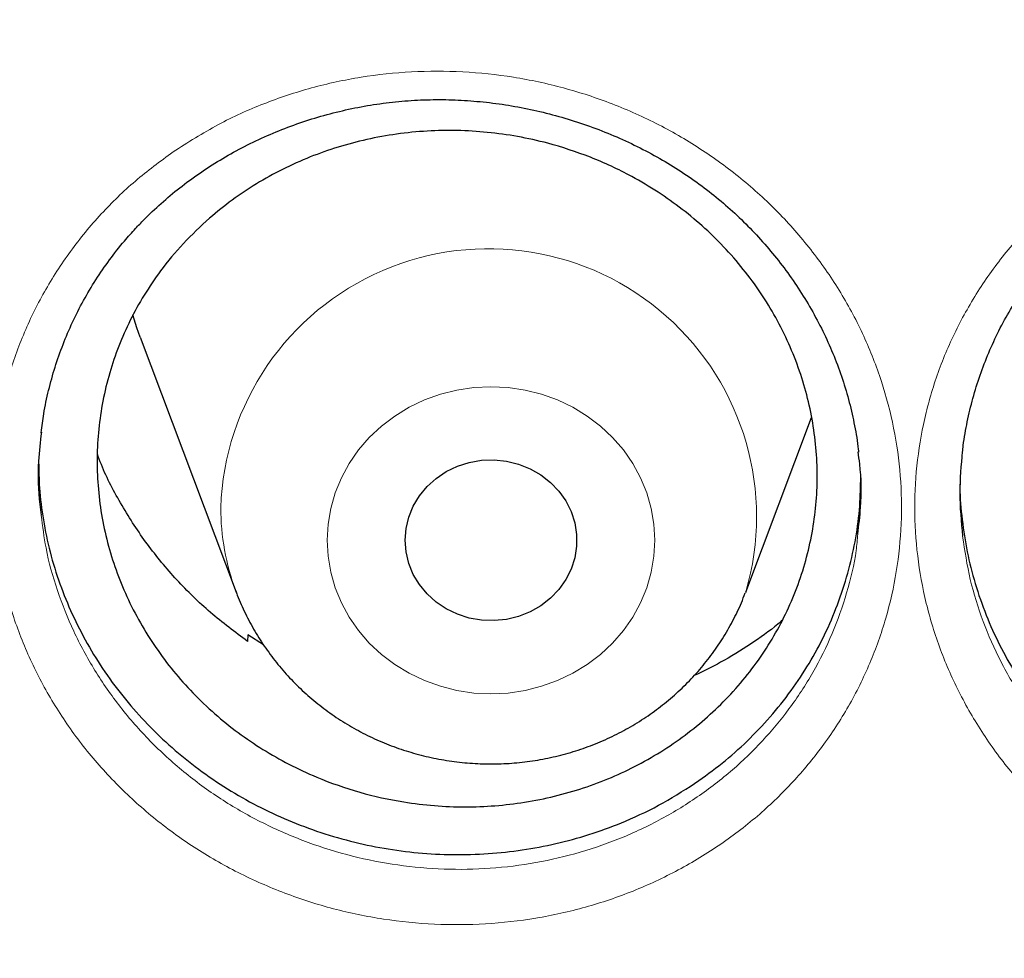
# Model space of a CAD drawing. Header units: millimetres. Extents: x 8 to 830, y 12 to 1725.
# Tile 198 of 256: x 392.11 to 396.7, y 1567.79 to 1572.17. Entities that reach past the tile are written whole.
import ezdxf

# ---------------------------------------------------------------- set-up
doc = ezdxf.new("R2010")
doc.units = ezdxf.units.MM

msp = doc.modelspace()

# ---------------------------------------------------------------- linework, layer by layer
at = {"color": 7, "linetype": 'Continuous', "lineweight": 30}
for p, q in [((392.6694, 1570.6901), (393.1164, 1569.5019)), ((395.4926, 1569.5019), (395.7991, 1570.3166)), ((393.1164, 1569.5019), (393.1144, 1569.5072)), ((395.4926, 1569.5019), (395.491, 1569.4978)), ((393.1706, 1569.3028), (393.169, 1569.2715)), ((393.2438, 1569.2561), (393.1706, 1569.3028))]:
    msp.add_line(p, q, dxfattribs=at)
at = {"color": 7, "linetype": 'Continuous', "lineweight": 30, "flags": 128}
for points in [[(392.6694, 1570.6901), (392.6535, 1570.7342), (392.6342, 1570.7947)], [(393.9045, 1569.7434), (393.9088, 1569.798), (393.9215, 1569.8515), (393.9423, 1569.9027), (393.9709, 1569.9504), (394.0066, 1569.9938), (394.0486, 1570.0318), (394.0961, 1570.0637), (394.148, 1570.0888), (394.2033, 1570.1064), (394.2607, 1570.1164), (394.3191, 1570.1184), (394.3771, 1570.1124), (394.4336, 1570.0985), (394.4874, 1570.0771), (394.5372, 1570.0486), (394.5821, 1570.0135), (394.6211, 1569.9727), (394.6533, 1569.927), (394.6781, 1569.8774), (394.6949, 1569.825), (394.7034, 1569.7708), (394.7034, 1569.716), (394.6949, 1569.6618), (394.6781, 1569.6093), (394.6533, 1569.5597), (394.6211, 1569.514), (394.5821, 1569.4732), (394.5372, 1569.4382), (394.4874, 1569.4096), (394.4336, 1569.3882), (394.3771, 1569.3743), (394.3191, 1569.3683), (394.2607, 1569.3703), (394.2033, 1569.3803), (394.148, 1569.398), (394.0961, 1569.423), (394.0486, 1569.4549), (394.0066, 1569.4929), (393.9709, 1569.5363), (393.9423, 1569.5841), (393.9215, 1569.6352), (393.9088, 1569.6887), (393.9045, 1569.7434)]]:
    msp.add_lwpolyline(points, dxfattribs=at)
at = {"color": 8, "linetype": 'Continuous', "lineweight": 0, "flags": 128}
msp.add_lwpolyline([(393.5408, 1569.7434), (393.545, 1569.8183), (393.5575, 1569.8923), (393.5782, 1569.9648), (393.6069, 1570.0348), (393.6432, 1570.1016), (393.6867, 1570.1645), (393.737, 1570.2228), (393.7935, 1570.2758), (393.8556, 1570.323), (393.9227, 1570.3638), (393.9939, 1570.3979), (394.0685, 1570.4247), (394.1457, 1570.4442), (394.2247, 1570.4559), (394.3045, 1570.4598), (394.3843, 1570.4559), (394.4633, 1570.4442), (394.5405, 1570.4247), (394.6151, 1570.3979), (394.6863, 1570.3638), (394.7534, 1570.323), (394.8155, 1570.2758), (394.872, 1570.2228), (394.9223, 1570.1645), (394.9658, 1570.1016), (395.0021, 1570.0348), (395.0308, 1569.9648), (395.0514, 1569.8923), (395.064, 1569.8183), (395.0681, 1569.7434), (395.064, 1569.6685), (395.0514, 1569.5944), (395.0308, 1569.522), (395.0021, 1569.452), (394.9658, 1569.3851), (394.9223, 1569.3222), (394.872, 1569.264), (394.8155, 1569.2109), (394.7534, 1569.1637), (394.6863, 1569.1229), (394.6151, 1569.0889), (394.5405, 1569.062), (394.4633, 1569.0426), (394.3843, 1569.0308), (394.3045, 1569.0269), (394.2247, 1569.0308), (394.1457, 1569.0426), (394.0685, 1569.062), (393.9939, 1569.0889), (393.9227, 1569.1229), (393.8556, 1569.1637), (393.7935, 1569.2109), (393.737, 1569.264), (393.6867, 1569.3222), (393.6432, 1569.3851), (393.6069, 1569.452), (393.5782, 1569.522), (393.5575, 1569.5944), (393.545, 1569.6685), (393.5408, 1569.7434)], dxfattribs=at)
at = {"color": 8, "linetype": 'Continuous', "lineweight": 0}
for centre, radius, start, end in [((394.2935, 1569.8539), 1.2496, 343.6395, 178.0996), ((394.1618, 1569.896), 1.1172, 180.0372, 200.3657)]:
    msp.add_arc(centre, radius, start, end, dxfattribs=at)
for points, knots in [([(411.9045, 1602.1384), (411.4079, 1602.1325), (410.4148, 1602.1207), (408.9279, 1602.0251), (407.4468, 1601.8726), (405.9744, 1601.658), (404.522, 1601.3848), (403.0924, 1601.0544), (401.6879, 1600.6687), (400.3024, 1600.2266), (398.9303, 1599.7256), (397.5746, 1599.1657), (396.2385, 1598.5467), (394.9327, 1597.8732), (393.6598, 1597.1465), (392.4295, 1596.3727), (391.2435, 1595.5542), (390.1031, 1594.6936), (389.0035, 1593.7876), (387.9401, 1592.8322), (386.916, 1591.8281), (385.9341, 1590.7766), (385.0025, 1589.6855), (384.1228, 1588.5571), (383.3018, 1587.4004), (382.54, 1586.2184), (381.8375, 1585.0139), (381.191, 1583.7821), (380.5983, 1582.5176), (380.0617, 1581.2223), (379.5835, 1579.8983), (379.1678, 1578.5558), (378.8154, 1577.1975), (378.5287, 1575.8341), (378.3069, 1574.4685), (378.1492, 1573.1035), (378.0544, 1571.7333), (378.0226, 1570.3523), (378.0552, 1568.9629), (378.1534, 1567.568), (378.317, 1566.1784), (378.5454, 1564.797), (378.8367, 1563.4344), (379.1888, 1562.0932), (379.5999, 1560.7754), (380.0712, 1559.4755), (380.6051, 1558.1882), (381.2019, 1556.9163), (381.8617, 1555.6628), (382.5795, 1554.4377), (383.3541, 1553.2435), (384.179, 1552.0892), (385.0514, 1550.9765), (385.9686, 1549.9066), (386.9343, 1548.8749), (387.9527, 1547.8773), (389.0228, 1546.9165), (390.1437, 1545.9953), (391.3066, 1545.1212), (392.5093, 1544.2959), (393.7422, 1543.5256), (395.0021, 1542.8108), (396.2859, 1542.1517), (397.5989, 1541.5453), (398.9467, 1540.9892), (400.3273, 1540.4858), (401.7385, 1540.0371), (403.1694, 1539.6471), (404.6173, 1539.3164), (406.0705, 1539.0475), (407.526, 1538.8394), (408.981, 1538.6914), (410.4414, 1538.6025), (411.9134, 1538.5727), (413.3942, 1538.6033), (414.8811, 1538.6954), (416.3622, 1538.8488), (417.8346, 1539.0632), (419.2869, 1539.3364), (420.7165, 1539.6668), (422.1211, 1540.0525), (423.5066, 1540.4947), (424.8787, 1540.9956), (426.2344, 1541.5555), (427.5705, 1542.1745), (428.8762, 1542.848), (430.1492, 1543.5747), (431.3795, 1544.3486), (432.5655, 1545.1671), (433.7058, 1546.0276), (434.8055, 1546.9336), (435.8688, 1547.889), (436.8929, 1548.8931), (437.8748, 1549.9446), (438.8065, 1551.0357), (439.6861, 1552.1641), (440.5071, 1553.3208), (441.269, 1554.5028), (441.9715, 1555.7073), (442.6179, 1556.9391), (443.2106, 1558.2036), (443.7472, 1559.4989), (444.2255, 1560.8229), (444.6412, 1562.1654), (444.9936, 1563.5237), (445.2803, 1564.8871), (445.5021, 1566.2527), (445.6598, 1567.6178), (445.7545, 1568.9879), (445.7863, 1570.3689), (445.7538, 1571.7583), (445.6555, 1573.1532), (445.492, 1574.5428), (445.2635, 1575.9243), (444.9723, 1577.2868), (444.6202, 1578.6281), (444.2091, 1579.9458), (443.7378, 1581.2457), (443.2038, 1582.533), (442.6071, 1583.8049), (441.9473, 1585.0584), (441.2294, 1586.2835), (440.4549, 1587.4778), (439.63, 1588.632), (438.7576, 1589.7447), (437.8403, 1590.8146), (436.8747, 1591.8463), (435.8563, 1592.8439), (434.7861, 1593.8047), (433.6653, 1594.726), (432.5024, 1595.6), (431.2997, 1596.4253), (430.0668, 1597.1956), (428.8069, 1597.9104), (427.5231, 1598.5695), (426.2101, 1599.1759), (424.8623, 1599.732), (423.4817, 1600.2354), (422.0705, 1600.6841), (420.6395, 1601.0741), (419.1917, 1601.4048), (417.7385, 1601.6737), (416.283, 1601.882), (414.828, 1602.0291), (413.3676, 1602.1213), (412.3922, 1602.1327), (411.9045, 1602.1384)], [0, 0, 0, 0, 0.007, 0.014, 0.021, 0.028, 0.035, 0.041875, 0.04875, 0.055625, 0.0625, 0.0695, 0.0765, 0.0835, 0.0905, 0.0975, 0.104375, 0.11125, 0.118125, 0.125, 0.132, 0.139, 0.146, 0.153, 0.16, 0.166875, 0.17375, 0.180625, 0.1875, 0.1945, 0.2015, 0.2085, 0.2155, 0.2225, 0.229375, 0.23625, 0.243125, 0.25, 0.257, 0.264, 0.271, 0.278, 0.285, 0.291875, 0.29875, 0.305625, 0.3125, 0.3195, 0.3265, 0.3335, 0.3405, 0.3475, 0.354375, 0.36125, 0.368125, 0.375, 0.382, 0.389, 0.396, 0.403, 0.41, 0.416875, 0.42375, 0.430625, 0.4375, 0.4445, 0.4515, 0.4585, 0.4655, 0.4725, 0.479375, 0.48625, 0.493125, 0.5, 0.507, 0.514, 0.521, 0.528, 0.535, 0.541875, 0.54875, 0.555625, 0.5625, 0.5695, 0.5765, 0.5835, 0.5905, 0.5975, 0.604375, 0.61125, 0.618125, 0.625, 0.632, 0.639, 0.646, 0.653, 0.66, 0.666875, 0.67375, 0.680625, 0.6875, 0.6945, 0.7015, 0.7085, 0.7155, 0.7225, 0.729375, 0.73625, 0.743125, 0.75, 0.757, 0.764, 0.771, 0.778, 0.785, 0.791875, 0.79875, 0.805625, 0.8125, 0.8195, 0.8265, 0.8335, 0.8405, 0.8475, 0.854375, 0.86125, 0.868125, 0.875, 0.882, 0.889, 0.896, 0.903, 0.91, 0.916875, 0.92375, 0.930625, 0.9375, 0.9445, 0.9515, 0.9585, 0.9655, 0.9725, 0.979375, 0.98625, 0.993125, 1, 1, 1, 1]), ([(392.8219, 1571.5549), (392.8913, 1571.5993), (393.0255, 1571.6851), (393.2438, 1571.7832), (393.4666, 1571.8576), (393.6978, 1571.9076), (393.9341, 1571.9324), (394.1725, 1571.9326), (394.4104, 1571.9077), (394.6444, 1571.8574), (394.8718, 1571.783), (395.0895, 1571.6854), (395.2942, 1571.5653), (395.4839, 1571.4251), (395.6563, 1571.2662), (395.8084, 1571.0901), (395.9392, 1570.8998), (396.047, 1570.6975), (396.1295, 1570.4855), (396.1868, 1570.2669), (396.218, 1570.044), (396.2218, 1569.8198), (396.1991, 1569.5971), (396.1502, 1569.3789), (396.0749, 1569.1681), (395.9754, 1568.967), (395.8546, 1568.7815), (395.715, 1568.6137), (395.5574, 1568.4605), (395.3786, 1568.3223), (395.1805, 1568.2019), (394.969, 1568.103), (394.7463, 1568.0279), (394.5156, 1567.9766), (394.2795, 1567.9497), (394.041, 1567.9485), (393.803, 1567.9722), (393.5687, 1568.0205), (393.3413, 1568.0937), (393.1236, 1568.1899), (392.9178, 1568.308), (392.7273, 1568.4474), (392.554, 1568.6054), (392.4, 1568.7801), (392.2682, 1568.9697), (392.1594, 1569.1713), (392.0744, 1569.3827), (392.0158, 1569.6015), (391.9834, 1569.8247), (391.9773, 1570.0493), (391.9987, 1570.2722), (392.0464, 1570.4908), (392.1196, 1570.7024), (392.2183, 1570.904), (392.3402, 1571.0935), (392.4829, 1571.2666), (392.6427, 1571.4228), (392.7622, 1571.5109), (392.8219, 1571.5549)], [0, 0, 0, 0, 0.019095, 0.036948, 0.054857, 0.072708, 0.090583, 0.108513, 0.126386, 0.144313, 0.162297, 0.180223, 0.198121, 0.216075, 0.233972, 0.251858, 0.2698, 0.287685, 0.305548, 0.323468, 0.34133, 0.359206, 0.377139, 0.395014, 0.412844, 0.430729, 0.448556, 0.465424, 0.482293, 0.500153, 0.51807, 0.53593, 0.553785, 0.571697, 0.589552, 0.60745, 0.625406, 0.643304, 0.661188, 0.679129, 0.697012, 0.714915, 0.732875, 0.750778, 0.768643, 0.786565, 0.804431, 0.822343, 0.840313, 0.858227, 0.876091, 0.894013, 0.911878, 0.929706, 0.947591, 0.96542, 0.98271, 1, 1, 1, 1]), ([(397.0641, 1571.4294), (397.1332, 1571.4773), (397.2655, 1571.5691), (397.4818, 1571.6757), (397.702, 1571.7581), (397.9313, 1571.8165), (398.1667, 1571.8497), (398.405, 1571.8584), (398.6436, 1571.8421), (398.8793, 1571.8), (399.1092, 1571.7338), (399.3302, 1571.6441), (399.539, 1571.5313), (399.7335, 1571.3977), (399.9114, 1571.245), (400.0697, 1571.0744), (400.2071, 1570.8887), (400.3219, 1570.6902), (400.4119, 1570.481), (400.4768, 1570.2643), (400.5159, 1570.0425), (400.5276, 1569.8183), (400.5127, 1569.5946), (400.4714, 1569.3744), (400.4036, 1569.1607), (400.3111, 1568.956), (400.1967, 1568.766), (400.063, 1568.5929), (399.9107, 1568.434), (399.7368, 1568.2894), (399.543, 1568.1618), (399.3349, 1568.0553), (399.1149, 1567.9722), (398.8861, 1567.9126), (398.6511, 1567.8773), (398.4127, 1567.8675), (398.1741, 1567.8827), (397.9383, 1567.9227), (397.7084, 1567.9877), (397.4873, 1568.0762), (397.2775, 1568.1869), (397.0822, 1568.3195), (396.9033, 1568.4713), (396.7433, 1568.6406), (396.6049, 1568.8255), (396.489, 1569.0233), (396.3967, 1569.2317), (396.3303, 1569.4485), (396.2901, 1569.6707), (396.2761, 1569.8952), (396.2896, 1570.1191), (396.3296, 1570.3395), (396.3954, 1570.5539), (396.4871, 1570.7592), (396.6024, 1570.9532), (396.7385, 1571.131), (396.8917, 1571.2919), (397.0066, 1571.3836), (397.0641, 1571.4294)], [0, 0, 0, 0, 0.019466, 0.037318, 0.055226, 0.073076, 0.090945, 0.108869, 0.126736, 0.144656, 0.162633, 0.180553, 0.198446, 0.216396, 0.234289, 0.252173, 0.270115, 0.287999, 0.305865, 0.323788, 0.341654, 0.359536, 0.377475, 0.395357, 0.413192, 0.431084, 0.448917, 0.465795, 0.482674, 0.500531, 0.518445, 0.536302, 0.554154, 0.572062, 0.589914, 0.607799, 0.625742, 0.643627, 0.661512, 0.679454, 0.697338, 0.715238, 0.733194, 0.751093, 0.768958, 0.786879, 0.804744, 0.822661, 0.840636, 0.858555, 0.876426, 0.894355, 0.912227, 0.93006, 0.947951, 0.965786, 0.982893, 1, 1, 1, 1]), ([(392.2076, 1569.8598), (392.2138, 1569.8089), (392.2284, 1569.6905), (392.2793, 1569.5088), (392.3555, 1569.3172), (392.4542, 1569.1345), (392.5735, 1568.9626), (392.7128, 1568.8042), (392.8697, 1568.6608), (393.0421, 1568.5344), (393.2283, 1568.4271), (393.4254, 1568.3396), (393.6311, 1568.273), (393.8431, 1568.2288), (394.0584, 1568.2068), (394.2743, 1568.2075), (394.4879, 1568.2314), (394.6967, 1568.2773), (394.8982, 1568.3449), (395.0896, 1568.4339), (395.2688, 1568.5425), (395.4306, 1568.6672), (395.5733, 1568.8056), (395.6997, 1568.9573), (395.809, 1569.125), (395.8993, 1569.3067), (395.9662, 1569.4975), (396.005, 1569.6536), (396.0131, 1569.7463), (396.0153, 1569.7718)], [0, 0, 0, 0, 0.029113, 0.067584, 0.105965, 0.144467, 0.182846, 0.221295, 0.259867, 0.298316, 0.33673, 0.375266, 0.413681, 0.452121, 0.490684, 0.529125, 0.567477, 0.60595, 0.6443, 0.682655, 0.721131, 0.759484, 0.79574, 0.831995, 0.870281, 0.908693, 0.946985, 0.985371, 1, 1, 1, 1]), ([(396.5035, 1569.7619), (396.514, 1569.6945), (396.5349, 1569.56), (396.5963, 1569.3638), (396.6795, 1569.1749), (396.7846, 1568.9958), (396.9098, 1568.8281), (397.0547, 1568.6747), (397.2165, 1568.537), (397.3933, 1568.4168), (397.5832, 1568.3162), (397.7833, 1568.2358), (397.9913, 1568.1766), (398.2048, 1568.1401), (398.4207, 1568.126), (398.6364, 1568.1345), (398.8491, 1568.1661), (399.0562, 1568.2197), (399.2553, 1568.2946), (399.4435, 1568.3906), (399.6189, 1568.5058), (399.7763, 1568.6365), (399.9143, 1568.7802), (400.0354, 1568.9366), (400.1388, 1569.1085), (400.223, 1569.2936), (400.2823, 1569.4871), (400.3135, 1569.6245), (400.318, 1569.6971), (400.3184, 1569.7024)], [0, 0, 0, 0, 0.03869, 0.077253, 0.115716, 0.154299, 0.192759, 0.231282, 0.269928, 0.308451, 0.34695, 0.385571, 0.424069, 0.462565, 0.501184, 0.53968, 0.578104, 0.61665, 0.655074, 0.693505, 0.732057, 0.770485, 0.80684, 0.843194, 0.881576, 0.920082, 0.95847, 0.996951, 1, 1, 1, 1])]:
    msp.add_open_spline(points, degree=3, knots=knots, dxfattribs=at)
at = {"color": 7, "linetype": 'Continuous', "lineweight": 30}
for points, knots in [([(377.0532, 1573.0448), (377.0508, 1573.0099), (377.0461, 1572.9393), (377.0399, 1572.8224), (377.0331, 1572.6975), (377.0252, 1572.566), (377.017, 1572.4251), (377.0091, 1572.274), (377.0006, 1572.0953), (376.992, 1571.8866), (376.9839, 1571.6459), (376.9766, 1571.3568), (376.9714, 1571.015), (376.9704, 1570.6164), (376.975, 1570.1887), (376.9867, 1569.7289), (377.0066, 1569.2429), (377.0353, 1568.7411), (377.0725, 1568.2367), (377.1178, 1567.734), (377.1713, 1567.2329), (377.2327, 1566.7336), (377.3199, 1566.1085), (377.4415, 1565.3594), (377.6082, 1564.4891), (377.7605, 1563.8002), (377.8839, 1563.2895), (377.9689, 1562.9541), (378.0562, 1562.6248), (378.1433, 1562.3102), (378.2272, 1562.0185), (378.3061, 1561.7533), (378.3793, 1561.5145), (378.4462, 1561.3019), (378.5064, 1561.1154), (378.5591, 1560.9548), (378.6042, 1560.82), (378.6393, 1560.7162), (378.6666, 1560.6365), (378.6902, 1560.5679), (378.7165, 1560.4923), (378.7477, 1560.403), (378.7845, 1560.2992), (378.8307, 1560.17), (378.8878, 1560.0129), (378.9571, 1559.8258), (379.0362, 1559.6165), (379.1255, 1559.3853), (379.2256, 1559.1325), (379.335, 1558.8633), (379.4508, 1558.586), (379.6126, 1558.2089), (379.8226, 1557.7387), (380.0854, 1557.1801), (380.3848, 1556.5743), (380.7235, 1555.9255), (381.1044, 1555.2377), (381.4961, 1554.5691), (381.9371, 1553.8554), (382.4355, 1553.0952), (382.9974, 1552.2914), (383.5841, 1551.503), (384.1207, 1550.825), (384.6016, 1550.2466), (385.0237, 1549.7582), (385.4687, 1549.2632), (385.9374, 1548.7626), (386.3963, 1548.2924), (386.8416, 1547.8533), (387.27, 1547.4454), (387.7152, 1547.0363), (388.1767, 1546.6274), (388.5913, 1546.2734), (388.9458, 1545.9797), (389.2283, 1545.7509), (389.4925, 1545.5412), (389.738, 1545.3502), (389.9643, 1545.1772), (390.1614, 1545.0289), (390.3309, 1544.9032), (390.4745, 1544.7978), (390.6036, 1544.7041), (390.7099, 1544.6275), (390.7926, 1544.5685), (390.8521, 1544.5261), (390.9062, 1544.4878), (390.9723, 1544.4412), (391.0611, 1544.3789), (391.1716, 1544.302), (391.2957, 1544.2163), (391.4305, 1544.1242), (391.576, 1544.0257), (391.7632, 1543.9005), (391.9973, 1543.7463), (392.2837, 1543.5614), (392.5967, 1543.3637), (392.9369, 1543.1541), (393.302, 1542.9349), (393.6861, 1542.7107), (394.0797, 1542.4876), (394.476, 1542.2696), (394.9737, 1542.004), (395.5734, 1541.6972), (396.2758, 1541.3571), (396.9747, 1541.0372), (397.7049, 1540.7215), (398.4656, 1540.4129), (399.2559, 1540.114), (400.04, 1539.8382), (400.8213, 1539.5831), (401.599, 1539.3484), (402.3747, 1539.1329), (403.1479, 1538.9361), (403.9229, 1538.7565), (404.776, 1538.578), (405.7075, 1538.4068), (406.718, 1538.2497), (407.7304, 1538.1207), (408.7455, 1538.0195), (409.7632, 1537.9462), (410.7827, 1537.901), (411.8033, 1537.884), (412.8239, 1537.8953), (413.8437, 1537.935), (414.8619, 1538.0027), (415.8775, 1538.0984), (416.8898, 1538.2218), (417.8978, 1538.3729), (418.8286, 1538.5385), (419.6827, 1538.7122), (420.4634, 1538.8886), (421.2464, 1539.0833), (422.0351, 1539.2981), (422.8256, 1539.5326), (423.6172, 1539.787), (424.4091, 1540.0618), (425.2052, 1540.3591), (425.9911, 1540.6741), (426.7655, 1541.0061), (427.5216, 1541.3512), (428.2642, 1541.7112), (428.9861, 1542.0818), (429.686, 1542.4613), (430.2891, 1542.8057), (430.8011, 1543.1105), (431.2273, 1543.3725), (431.644, 1543.6368), (431.9824, 1543.8582), (432.2385, 1544.0293), (432.4076, 1544.144), (432.5522, 1544.2431), (432.6725, 1544.3263), (432.7687, 1544.3935), (432.8371, 1544.4415), (432.8836, 1544.4743), (432.9221, 1544.5015), (432.9685, 1544.5344), (433.0278, 1544.5766), (433.0971, 1544.6262), (433.1924, 1544.6947), (433.3176, 1544.7855), (433.4765, 1544.9019), (433.6774, 1545.0511), (433.9174, 1545.2323), (434.1928, 1545.4443), (434.4782, 1545.6689), (434.7929, 1545.9221), (435.1375, 1546.2063), (435.5121, 1546.5243), (435.898, 1546.8617), (436.2945, 1547.2193), (436.7005, 1547.5977), (437.0877, 1547.9709), (437.4545, 1548.3357), (437.7942, 1548.6837), (438.125, 1549.0325), (438.44, 1549.3742), (438.7381, 1549.7066), (439.0356, 1550.0471), (439.3305, 1550.3942), (439.6212, 1550.7461), (439.8914, 1551.0823), (440.1435, 1551.4042), (440.3779, 1551.7109), (440.595, 1552.0018), (440.7938, 1552.2741), (440.9809, 1552.5358), (441.1669, 1552.8013), (441.362, 1553.0858), (441.5697, 1553.3957), (441.789, 1553.7316), (442.019, 1554.0939), (442.2588, 1554.4832), (442.5074, 1554.9001), (442.7438, 1555.3108), (442.967, 1555.7119), (443.1759, 1556.0995), (443.3851, 1556.5009), (443.5884, 1556.9051), (443.7872, 1557.3148), (443.9773, 1557.7213), (444.1582, 1558.1229), (444.3234, 1558.5033), (444.4737, 1558.8621), (444.6101, 1559.1988), (444.7334, 1559.5133), (444.8444, 1559.8051), (444.9275, 1560.0301), (444.986, 1560.1915), (445.022, 1560.2923), (445.0531, 1560.3798), (445.079, 1560.4537), (445.1, 1560.514), (445.1173, 1560.5637), (445.1365, 1560.6193), (445.1618, 1560.6931), (445.1962, 1560.7944), (445.238, 1560.9192), (445.2904, 1561.078), (445.3517, 1561.2674), (445.4199, 1561.4832), (445.49, 1561.7109), (445.5615, 1561.9498), (445.6342, 1562.1999), (445.7209, 1562.5079), (445.8209, 1562.879), (445.9326, 1563.318), (446.0436, 1563.783), (446.1444, 1564.2364), (446.2352, 1564.6749), (446.3163, 1565.095), (446.394, 1565.5297), (446.4818, 1566.0655), (446.572, 1566.6902), (446.6569, 1567.3929), (446.7237, 1568.0732), (446.7738, 1568.7306), (446.8089, 1569.3647), (446.8302, 1569.9754), (446.8378, 1570.4719), (446.8382, 1570.86), (446.8358, 1571.1455), (446.8308, 1571.4241), (446.8237, 1571.6914), (446.815, 1571.9447), (446.8049, 1572.1919), (446.7936, 1572.4303), (446.7812, 1572.6577), (446.769, 1572.8593), (446.76, 1572.986), (446.7558, 1573.0448)], [0, 0, 0, 0, 0.000951, 0.00193, 0.003036, 0.004253, 0.00557, 0.006974, 0.008466, 0.010552, 0.012788, 0.015174, 0.018604, 0.022304, 0.026272, 0.03051, 0.035109, 0.039809, 0.0445, 0.049182, 0.053854, 0.058517, 0.063171, 0.071403, 0.079606, 0.08778, 0.090983, 0.094182, 0.097376, 0.100428, 0.103231, 0.105785, 0.10809, 0.110147, 0.111955, 0.113514, 0.114824, 0.115886, 0.116546, 0.117156, 0.117891, 0.118757, 0.119771, 0.120935, 0.122551, 0.124388, 0.126447, 0.128728, 0.13123, 0.133951, 0.136743, 0.139515, 0.145262, 0.150923, 0.1565, 0.163835, 0.171017, 0.178053, 0.185051, 0.193961, 0.202877, 0.211797, 0.220722, 0.226386, 0.232222, 0.238233, 0.244421, 0.250785, 0.255992, 0.261311, 0.266742, 0.272285, 0.27791, 0.2814, 0.284654, 0.287671, 0.290452, 0.292997, 0.295305, 0.297061, 0.298651, 0.300074, 0.30133, 0.302159, 0.302792, 0.303286, 0.303933, 0.304956, 0.306188, 0.307532, 0.308987, 0.310553, 0.31223, 0.315004, 0.318038, 0.32133, 0.324881, 0.328691, 0.332679, 0.336722, 0.340731, 0.344704, 0.351714, 0.358613, 0.3654, 0.372077, 0.379665, 0.387104, 0.394395, 0.401597, 0.408772, 0.415794, 0.42279, 0.429761, 0.436706, 0.445688, 0.454627, 0.463542, 0.472457, 0.481371, 0.490286, 0.4992, 0.508115, 0.517029, 0.525944, 0.534858, 0.543773, 0.552688, 0.561603, 0.568593, 0.575583, 0.582642, 0.589812, 0.597096, 0.604359, 0.61173, 0.61921, 0.626799, 0.634111, 0.641505, 0.648815, 0.655997, 0.663051, 0.669978, 0.674479, 0.678925, 0.683315, 0.687644, 0.689723, 0.691543, 0.693106, 0.69441, 0.695455, 0.696243, 0.696646, 0.696978, 0.697502, 0.698168, 0.698928, 0.699781, 0.70131, 0.703068, 0.705055, 0.708015, 0.711125, 0.714373, 0.717759, 0.721968, 0.726371, 0.73097, 0.735762, 0.74075, 0.745932, 0.750272, 0.754723, 0.75908, 0.763275, 0.767308, 0.771181, 0.775537, 0.77967, 0.783578, 0.787262, 0.79079, 0.794084, 0.797145, 0.799974, 0.80285, 0.805987, 0.809385, 0.813035, 0.816945, 0.821115, 0.825545, 0.830235, 0.834102, 0.838129, 0.842317, 0.846532, 0.850562, 0.854837, 0.85888, 0.862688, 0.866263, 0.869604, 0.872711, 0.875584, 0.878223, 0.879337, 0.880326, 0.881181, 0.881903, 0.882491, 0.882945, 0.883358, 0.884118, 0.885104, 0.886317, 0.887757, 0.88973, 0.891826, 0.894024, 0.896326, 0.898731, 0.901239, 0.905195, 0.909383, 0.913804, 0.918457, 0.922275, 0.926238, 0.930343, 0.934543, 0.941328, 0.94789, 0.954228, 0.960343, 0.966236, 0.971905, 0.977351, 0.980059, 0.98271, 0.985301, 0.987816, 0.990158, 0.992312, 0.994612, 0.996657, 0.99845, 1, 1, 1, 1]), ([(392.6473, 1571.1981), (392.66, 1571.2116), (392.6981, 1571.252), (392.7658, 1571.3159), (392.8523, 1571.3883), (392.9441, 1571.4558), (393.0409, 1571.5182), (393.1423, 1571.5751), (393.2478, 1571.6262), (393.3568, 1571.6712), (393.4686, 1571.7098), (393.5827, 1571.7417), (393.6985, 1571.7668), (393.8153, 1571.785), (393.9324, 1571.7962), (394.0494, 1571.8003), (394.1665, 1571.7974), (394.2838, 1571.7877), (394.4015, 1571.7712), (394.519, 1571.7479), (394.6357, 1571.7177), (394.7509, 1571.6809), (394.8636, 1571.6376), (394.9732, 1571.5882), (395.0789, 1571.5329), (395.1801, 1571.4721), (395.2763, 1571.4063), (395.3671, 1571.3356), (395.4528, 1571.2599), (395.5338, 1571.1791), (395.61, 1571.0932), (395.6811, 1571.0026), (395.7465, 1570.9077), (395.806, 1570.8089), (395.8591, 1570.7068), (395.9054, 1570.6021), (395.9447, 1570.4953), (395.9769, 1570.3869), (396.001, 1570.2776), (396.0148, 1570.1998), (396.0183, 1570.1585), (396.0187, 1570.154)], [0, 0, 0, 0, 0.013065, 0.039241, 0.065534, 0.091996, 0.11861, 0.145345, 0.172167, 0.199032, 0.225883, 0.252666, 0.279336, 0.305853, 0.332185, 0.358299, 0.384272, 0.410447, 0.4369, 0.463582, 0.490434, 0.517386, 0.544366, 0.571275, 0.598042, 0.624605, 0.650914, 0.67694, 0.702858, 0.729009, 0.755402, 0.782004, 0.808775, 0.835668, 0.862632, 0.889613, 0.916549, 0.943394, 0.970116, 0.996691, 1, 1, 1, 1]), ([(392.9927, 1571.2467), (393.0272, 1571.2751), (393.0963, 1571.3323), (393.2104, 1571.4079), (393.3319, 1571.4754), (393.4594, 1571.5326), (393.591, 1571.5791), (393.7258, 1571.6149), (393.865, 1571.6401), (394.0059, 1571.654), (394.1474, 1571.6566), (394.2882, 1571.6481), (394.4295, 1571.6284), (394.5912, 1571.5925), (394.7711, 1571.5334), (394.9422, 1571.4537), (395.0836, 1571.3695), (395.1978, 1571.2884), (395.304, 1571.1992), (395.4031, 1571.1011), (395.493, 1570.9958), (395.573, 1570.8842), (395.6425, 1570.7677), (395.7021, 1570.645), (395.7504, 1570.5185), (395.7872, 1570.3892), (395.8122, 1570.2585), (395.8257, 1570.1251), (395.8271, 1569.9916), (395.8164, 1569.8592), (395.7942, 1569.729), (395.76, 1569.5999), (395.7143, 1569.4746), (395.6576, 1569.3538), (395.5906, 1569.2388), (395.5127, 1569.1286), (395.4251, 1569.0254), (395.3286, 1568.93), (395.2244, 1568.8431), (395.1114, 1568.7641), (394.9918, 1568.6948), (394.8664, 1568.6354), (394.7367, 1568.5864), (394.6014, 1568.5476), (394.4632, 1568.5198), (394.323, 1568.5033), (394.1824, 1568.4978), (394.04, 1568.5035), (393.8756, 1568.5233), (393.6905, 1568.5644), (393.5119, 1568.627), (393.3622, 1568.6969), (393.2399, 1568.7664), (393.1245, 1568.8448), (393.0152, 1568.9329), (392.9142, 1569.029), (392.8223, 1569.1323), (392.7403, 1569.2416), (392.6674, 1569.358), (392.6053, 1569.4793), (392.5544, 1569.6046), (392.5149, 1569.7325), (392.4866, 1569.8641), (392.4704, 1569.997), (392.4661, 1570.1301), (392.4736, 1570.262), (392.4931, 1570.3941), (392.5244, 1570.5235), (392.5672, 1570.6495), (392.6208, 1570.7707), (392.6858, 1570.8883), (392.7676, 1571.009), (392.868, 1571.1313), (392.951, 1571.2081), (392.9927, 1571.2467)], [0, 0, 0, 0, 0.01319, 0.026471, 0.040041, 0.053711, 0.06696, 0.080302, 0.093752, 0.107421, 0.120662, 0.133995, 0.147472, 0.161145, 0.181005, 0.201183, 0.214858, 0.228109, 0.241452, 0.254903, 0.268575, 0.281821, 0.295166, 0.308607, 0.322273, 0.335518, 0.348856, 0.36229, 0.375951, 0.389192, 0.402528, 0.415958, 0.429616, 0.442858, 0.456193, 0.469624, 0.483282, 0.496527, 0.509867, 0.523301, 0.536962, 0.550209, 0.563555, 0.576996, 0.590663, 0.603915, 0.617259, 0.630711, 0.644383, 0.664243, 0.684422, 0.698096, 0.711336, 0.724669, 0.738145, 0.751818, 0.765066, 0.778412, 0.791854, 0.805523, 0.818768, 0.832108, 0.845543, 0.859206, 0.872448, 0.885784, 0.899215, 0.912874, 0.926115, 0.93945, 0.952881, 0.966538, 0.983177, 1, 1, 1, 1]), ([(392.2067, 1570.2453), (392.2105, 1570.2747), (392.2189, 1570.341), (392.2408, 1570.443), (392.2707, 1570.5511), (392.3081, 1570.6573), (392.3523, 1570.761), (392.4034, 1570.8617), (392.461, 1570.9588), (392.5248, 1571.0517), (392.5872, 1571.1314), (392.6299, 1571.1787), (392.6473, 1571.1981)], [0, 0, 0, 0, 0.083998, 0.189315, 0.295084, 0.40111, 0.507167, 0.613013, 0.718471, 0.823395, 0.927676, 1, 1, 1, 1]), ([(396.5038, 1570.1545), (396.5048, 1570.165), (396.5095, 1570.2126), (396.5251, 1570.2966), (396.5508, 1570.4058), (396.5844, 1570.5134), (396.6249, 1570.6189), (396.6723, 1570.7215), (396.7264, 1570.8207), (396.7868, 1570.916), (396.8467, 1570.9986), (396.8882, 1571.0481), (396.9054, 1571.0687)], [0, 0, 0, 0, 0.031593, 0.142689, 0.254264, 0.366111, 0.477992, 0.589652, 0.700903, 0.81159, 0.921601, 1, 1, 1, 1]), ([(392.208, 1570.248), (392.2029, 1570.2029), (392.1903, 1570.0907), (392.1921, 1569.96), (392.205, 1569.8764), (392.2076, 1569.8598)], [0, 0, 0, 0, 0.350748, 0.871617, 1, 1, 1, 1]), ([(393.169, 1569.2715), (393.1104, 1569.3153), (392.993, 1569.4031), (392.8374, 1569.5564), (392.6983, 1569.7233), (392.5818, 1569.9044), (392.505, 1570.0469), (392.4751, 1570.1305), (392.469, 1570.1474)], [0, 0, 0, 0, 0.189825, 0.38025, 0.570076, 0.760607, 0.951746, 1, 1, 1, 1]), ([(396.0153, 1569.7718), (396.0202, 1569.8134), (396.033, 1569.9218), (396.0322, 1570.0512), (396.0193, 1570.1373), (396.0165, 1570.1564)], [0, 0, 0, 0, 0.326271, 0.850743, 1, 1, 1, 1]), ([(396.5026, 1570.1574), (396.4969, 1570.0932), (396.4851, 1569.9616), (396.4973, 1569.8295), (396.5035, 1569.7619)], [0, 0, 0, 0, 0.4878435, 1, 1, 1, 1]), ([(392.1952, 1570.1063), (392.1959, 1570.0669), (392.1974, 1569.9772), (392.2154, 1569.8374), (392.2468, 1569.6874), (392.2921, 1569.5404), (392.3503, 1569.3976), (392.4203, 1569.2603), (392.503, 1569.1273), (392.597, 1569.0014), (392.7019, 1568.8835), (392.816, 1568.7743), (392.9408, 1568.6733), (393.0737, 1568.5827), (393.2135, 1568.5031), (393.3588, 1568.4351), (393.5108, 1568.378), (393.667, 1568.3332), (393.8259, 1568.3011), (393.986, 1568.2815), (394.1487, 1568.2746), (394.3108, 1568.2807), (394.4709, 1568.2996), (394.6276, 1568.3308), (394.7822, 1568.3747), (394.9438, 1568.4356), (395.1108, 1568.5155), (395.2197, 1568.5864), (395.2744, 1568.622)], [0, 0, 0, 0, 0.029628, 0.067359, 0.105356, 0.143999, 0.181525, 0.219314, 0.257366, 0.29606, 0.333643, 0.371487, 0.409739, 0.448551, 0.486127, 0.523971, 0.562081, 0.600837, 0.63844, 0.676307, 0.714477, 0.753274, 0.790849, 0.82869, 0.8668, 0.905555, 0.95252, 1, 1, 1, 1]), ([(395.2744, 1568.622), (395.3161, 1568.6526), (395.3998, 1568.7139), (395.5146, 1568.8188), (395.6213, 1568.933), (395.7166, 1569.0553), (395.7998, 1569.1844), (395.8706, 1569.3191), (395.9295, 1569.4607), (395.9754, 1569.6063), (396.0076, 1569.7547), (396.0266, 1569.899), (396.0282, 1569.9945), (396.029, 1570.0397)], [0, 0, 0, 0, 0.090903, 0.182454, 0.274989, 0.368877, 0.459474, 0.550724, 0.64296, 0.736539, 0.827009, 0.918135, 1, 1, 1, 1]), ([(396.4925, 1570.0322), (396.4921, 1570.0178), (396.4902, 1569.9536), (396.5005, 1569.8389), (396.5233, 1569.6894), (396.5607, 1569.5404), (396.6113, 1569.395), (396.6747, 1569.2543), (396.7497, 1569.1194), (396.8372, 1568.9894), (396.9358, 1568.8668), (397.045, 1568.7527), (397.1631, 1568.6477), (397.2915, 1568.5513), (397.4277, 1568.4656), (397.5705, 1568.3912), (397.7182, 1568.3285), (397.8723, 1568.277), (398.03, 1568.2381), (398.19, 1568.2118), (398.3508, 1568.1982), (398.5137, 1568.1973), (398.6756, 1568.2094), (398.835, 1568.2343), (398.9905, 1568.2714), (399.1436, 1568.3211), (399.3029, 1568.388), (399.4667, 1568.4741), (399.5728, 1568.5489), (399.6261, 1568.5865)], [0, 0, 0, 0, 0.010634, 0.047431, 0.084482, 0.121792, 0.159738, 0.19659, 0.233698, 0.271064, 0.309062, 0.345964, 0.383124, 0.420684, 0.458794, 0.495685, 0.532838, 0.570253, 0.608303, 0.64518, 0.682313, 0.719846, 0.757927, 0.794824, 0.831978, 0.869404, 0.907462, 0.953479, 1, 1, 1, 1]), ([(393.1149, 1569.5077), (393.1172, 1569.5011), (393.1294, 1569.4649), (393.1586, 1569.4016), (393.2024, 1569.3185), (393.2533, 1569.2391), (393.3102, 1569.1636), (393.373, 1569.0925), (393.4413, 1569.0262), (393.5147, 1568.9651), (393.5928, 1568.9096), (393.6752, 1568.86), (393.7613, 1568.8166), (393.8508, 1568.7797), (393.9429, 1568.7495), (394.0373, 1568.7262), (394.1334, 1568.7099), (394.2305, 1568.7008), (394.3282, 1568.699), (394.4257, 1568.7043), (394.5226, 1568.717), (394.6182, 1568.7368), (394.712, 1568.7636), (394.8034, 1568.7974), (394.8918, 1568.8378), (394.9767, 1568.8848), (395.0575, 1568.9379), (395.1339, 1568.9968), (395.2052, 1569.0613), (395.2712, 1569.1308), (395.3313, 1569.2051), (395.3853, 1569.2835), (395.4325, 1569.3657), (395.4677, 1569.4374), (395.4843, 1569.4824), (395.4901, 1569.498)], [0, 0, 0, 0, 0.006954, 0.03801, 0.069097, 0.100224, 0.131396, 0.162618, 0.193895, 0.225227, 0.256616, 0.28806, 0.319556, 0.351103, 0.382696, 0.414329, 0.445999, 0.477699, 0.509423, 0.541166, 0.57292, 0.604676, 0.636429, 0.668171, 0.699894, 0.731592, 0.763256, 0.794882, 0.826461, 0.857988, 0.88946, 0.920873, 0.952226, 0.983519, 1, 1, 1, 1]), ([(395.6635, 1569.3708), (395.6566, 1569.3647), (395.6103, 1569.3237), (395.5144, 1569.2572), (395.3844, 1569.1755), (395.2933, 1569.1319), (395.2515, 1569.1119)], [0, 0, 0, 0, 0.057085, 0.38451, 0.717802, 1, 1, 1, 1])]:
    msp.add_open_spline(points, degree=3, knots=knots, dxfattribs=at)

doc.saveas('drawing.dxf')
